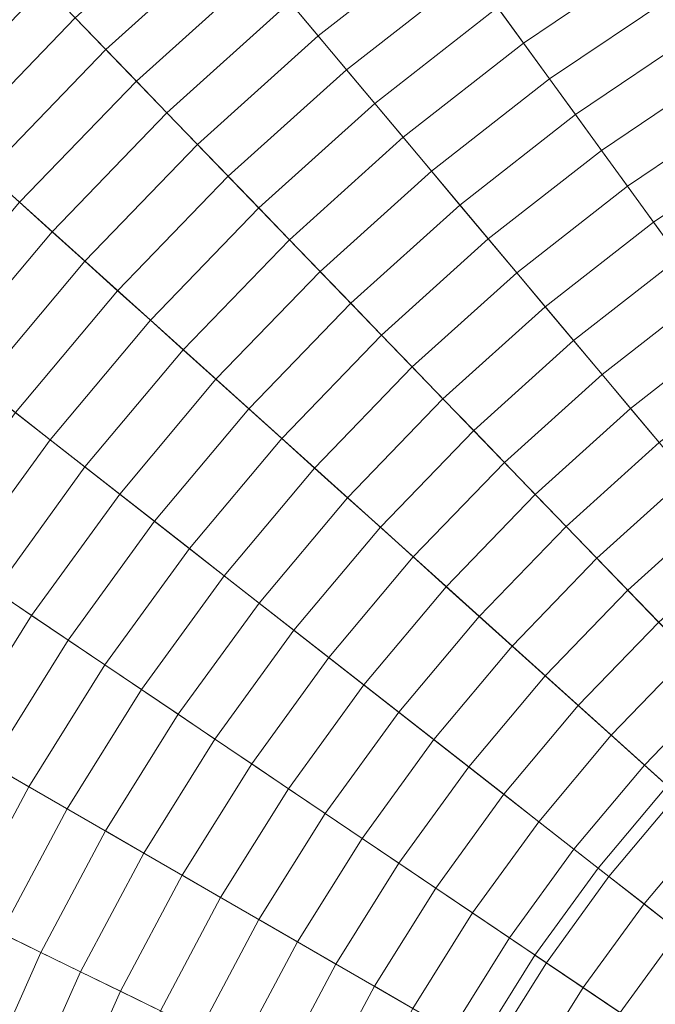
# Model space of a CAD drawing. Header units: centimetres. Extents: x -3.01 to 4.18, y -6.48 to 0.72.
# Tile 250 of 256: x -0.58 to -0.16, y -2.35 to -1.72. Entities that reach past the tile are written whole.
import ezdxf

# ---------------------------------------------------------------- set-up
doc = ezdxf.new("R2010")
doc.units = ezdxf.units.CM
doc.header["$LTSCALE"] = 2.54
doc.layers.add('Lucido design-1', color=7, linetype='Continuous')

# ---------------------------------------------------------------- blocks, each defined once
blk = doc.blocks.new('Gruppo-1')
at = {"color": 142, "linetype": 'Continuous', "lineweight": 9}
for points in [[(-0.15636, -2.21215, -14.60843), (-0.2012, -2.26558, -14.60843), (0.58636, -2.8809, -14.60843), (-0.15636, -2.21215, -14.60843)], [(-0.15636, -2.21215, -13.70118), (-0.2012, -2.26558, -13.70118), (-0.2012, -2.26558, -14.60843), (-0.15636, -2.21215, -14.60843), (-0.15636, -2.21215, -13.70118)], [(0.58636, -2.8809, -13.70118), (-0.2012, -2.26558, -13.70118), (-0.15636, -2.21215, -13.70118), (0.58636, -2.8809, -13.70118)], [(-0.2012, -2.26558, -14.60843), (-0.24221, -2.32202, -14.60843), (0.58636, -2.8809, -14.60843), (-0.2012, -2.26558, -14.60843)], [(-0.2012, -2.26558, -13.70118), (-0.24221, -2.32202, -13.70118), (-0.24221, -2.32202, -14.60843), (-0.2012, -2.26558, -14.60843), (-0.2012, -2.26558, -13.70118)], [(0.58636, -2.8809, -13.70118), (-0.24221, -2.32202, -13.70118), (-0.2012, -2.26558, -13.70118), (0.58636, -2.8809, -13.70118)], [(-0.24221, -2.32202, -14.60843), (-0.27917, -2.38118, -14.60843), (0.58636, -2.8809, -14.60843), (-0.24221, -2.32202, -14.60843)], [(-0.24221, -2.32202, -13.70118), (-0.27917, -2.38118, -13.70118), (-0.27917, -2.38118, -14.60843), (-0.24221, -2.32202, -14.60843), (-0.24221, -2.32202, -13.70118)], [(0.58636, -2.8809, -13.70118), (-0.27917, -2.38118, -13.70118), (-0.24221, -2.32202, -13.70118), (0.58636, -2.8809, -13.70118)]]:
    blk.add_polyline3d(points, dxfattribs=at)
for points in [[(-0.16184, 0.63909, -13.70234), (-0.40555, 0.57832, -13.70234), (0.58577, -2.87882, -13.70234), (0.58591, -2.87878, -13.70234)], [(-0.40555, 0.57832, -13.70234), (-0.64444, 0.5007, -13.70234), (0.58562, -2.87887, -13.70234), (0.58577, -2.87882, -13.70234)], [(-0.64444, 0.5007, -13.70234), (-0.87733, 0.40661, -13.70234), (0.58548, -2.87892, -13.70234), (0.58562, -2.87887, -13.70234)], [(-0.87733, 0.40661, -13.70234), (-1.10309, 0.2965, -13.70234), (0.58535, -2.87899, -13.70234), (0.58548, -2.87892, -13.70234)], [(-1.10309, 0.2965, -13.70234), (-1.32062, 0.17091, -13.70234), (0.58522, -2.87906, -13.70234), (0.58535, -2.87899, -13.70234)], [(-1.32062, 0.17091, -13.70234), (-1.52886, 0.03045, -13.70234), (0.58509, -2.87915, -13.70234), (0.58522, -2.87906, -13.70234)], [(-1.52886, 0.03045, -13.70234), (-1.72679, -0.12419, -13.70234), (0.58497, -2.87924, -13.70234), (0.58509, -2.87915, -13.70234)], [(-1.72679, -0.12419, -13.70234), (-1.91345, -0.29226, -13.70234), (0.58486, -2.87934, -13.70234), (0.58497, -2.87924, -13.70234)], [(-1.91345, -0.29226, -13.70234), (-2.08794, -0.47295, -13.70234), (0.58475, -2.87945, -13.70234), (0.58486, -2.87934, -13.70234)], [(-2.08794, -0.47295, -13.70234), (-2.24939, -0.66536, -13.70234), (0.58466, -2.87957, -13.70234), (0.58475, -2.87945, -13.70234)], [(-2.24939, -0.66536, -13.70234), (-2.39704, -0.86857, -13.70234), (0.58457, -2.87969, -13.70234), (0.58466, -2.87957, -13.70234)], [(-2.39704, -0.86857, -13.70234), (-2.53014, -1.08159, -13.70234), (0.58449, -2.87982, -13.70234), (0.58457, -2.87969, -13.70234)], [(-2.53014, -1.08159, -13.70234), (-2.64806, -1.30336, -13.70234), (0.58442, -2.87995, -13.70234), (0.58449, -2.87982, -13.70234)], [(-2.64806, -1.30336, -13.70234), (-2.75023, -1.53283, -13.70234), (0.58436, -2.88009, -13.70234), (0.58442, -2.87995, -13.70234)], [(-2.75023, -1.53283, -13.70234), (-2.83614, -1.76886, -13.70234), (0.58431, -2.88023, -13.70234), (0.58436, -2.88009, -13.70234)], [(-0.43812, -1.65997, -12.77612), (-0.52079, -1.73441, -12.77612), (-0.54061, -1.71389, -12.78226), (-0.45645, -1.63812, -12.78226)], [(-0.30009, -1.6608, -12.75827), (-0.38304, -1.72561, -12.75827), (-0.40141, -1.70371, -12.76412), (-0.31689, -1.63768, -12.76412)], [(-0.16732, -1.67476, -12.74133), (-0.24962, -1.73027, -12.74133), (-0.26645, -1.7071, -12.74688), (-0.1825, -1.65047, -12.74688)], [(-0.41977, -1.68183, -12.77007), (-0.50097, -1.75494, -12.77007), (-0.52079, -1.73441, -12.77612), (-0.43812, -1.65997, -12.77612)], [(-0.28328, -1.68394, -12.75253), (-0.36465, -1.74752, -12.75253), (-0.38304, -1.72561, -12.75827), (-0.30009, -1.6608, -12.75827)], [(-0.5604, -1.69339, -12.7885), (-0.64045, -1.77628, -12.7885), (-0.66161, -1.75722, -12.79485), (-0.58019, -1.6729, -12.79485)], [(-0.15213, -1.69907, -12.73588), (-0.23277, -1.75346, -12.73588), (-0.24962, -1.73027, -12.74133), (-0.16732, -1.67476, -12.74133)], [(-0.40141, -1.70371, -12.76412), (-0.48112, -1.77548, -12.76412), (-0.50097, -1.75494, -12.77007), (-0.41977, -1.68183, -12.77007)], [(-0.26645, -1.7071, -12.74688), (-0.34626, -1.76945, -12.74688), (-0.36465, -1.74752, -12.75253), (-0.28328, -1.68394, -12.75253)], [(-0.54061, -1.71389, -12.78226), (-0.61927, -1.79535, -12.78226), (-0.64045, -1.77628, -12.7885), (-0.5604, -1.69339, -12.7885)], [(-0.13693, -1.72339, -12.73052), (-0.21591, -1.77667, -12.73052), (-0.23277, -1.75346, -12.73588), (-0.15213, -1.69907, -12.73588)], [(-0.38304, -1.72561, -12.75827), (-0.46127, -1.79605, -12.75827), (-0.48112, -1.77548, -12.76412), (-0.40141, -1.70371, -12.76412)], [(-0.24962, -1.73027, -12.74133), (-0.32784, -1.79139, -12.74133), (-0.34626, -1.76945, -12.74688), (-0.26645, -1.7071, -12.74688)], [(-0.52079, -1.73441, -12.77612), (-0.59807, -1.81443, -12.77612), (-0.61927, -1.79535, -12.78226), (-0.54061, -1.71389, -12.78226)], [(-0.12172, -1.74773, -12.72527), (-0.19904, -1.79988, -12.72527), (-0.21591, -1.77667, -12.73052), (-0.13693, -1.72339, -12.73052)], [(-0.36465, -1.74752, -12.75253), (-0.4414, -1.81662, -12.75253), (-0.46127, -1.79605, -12.75827), (-0.38304, -1.72561, -12.75827)], [(-0.23277, -1.75346, -12.73588), (-0.30942, -1.81335, -12.73588), (-0.32784, -1.79139, -12.74133), (-0.24962, -1.73027, -12.74133)], [(-0.50097, -1.75494, -12.77007), (-0.57686, -1.83353, -12.77007), (-0.59807, -1.81443, -12.77612), (-0.52079, -1.73441, -12.77612)], [(-0.34626, -1.76945, -12.74688), (-0.42151, -1.83721, -12.74688), (-0.4414, -1.81662, -12.75253), (-0.36465, -1.74752, -12.75253)], [(-0.1065, -1.77208, -12.72012), (-0.18216, -1.82312, -12.72012), (-0.19904, -1.79988, -12.72527), (-0.12172, -1.74773, -12.72527)], [(-0.48112, -1.77548, -12.76412), (-0.55563, -1.85264, -12.76412), (-0.57686, -1.83353, -12.77007), (-0.50097, -1.75494, -12.77007)], [(-0.21591, -1.77667, -12.73052), (-0.29098, -1.83532, -12.73052), (-0.30942, -1.81335, -12.73588), (-0.23277, -1.75346, -12.73588)], [(-2.83614, -1.76886, -13.70234), (-2.90537, -2.01031, -13.70234), (0.58426, -2.88038, -13.70234), (0.58431, -2.88023, -13.70234)], [(-0.32784, -1.79139, -12.74133), (-0.40162, -1.85782, -12.74133), (-0.42151, -1.83721, -12.74688), (-0.34626, -1.76945, -12.74688)], [(-0.46127, -1.79605, -12.75827), (-0.53439, -1.87177, -12.75827), (-0.55563, -1.85264, -12.76412), (-0.48112, -1.77548, -12.76412)], [(-0.09128, -1.79645, -12.71507), (-0.16527, -1.84636, -12.71507), (-0.18216, -1.82312, -12.72012), (-0.1065, -1.77208, -12.72012)], [(-0.19904, -1.79988, -12.72527), (-0.27254, -1.8573, -12.72527), (-0.29098, -1.83532, -12.73052), (-0.21591, -1.77667, -12.73052)], [(-0.30942, -1.81335, -12.73588), (-0.38171, -1.87844, -12.73588), (-0.40162, -1.85782, -12.74133), (-0.32784, -1.79139, -12.74133)], [(-0.4414, -1.81662, -12.75253), (-0.51313, -1.89091, -12.75253), (-0.53439, -1.87177, -12.75827), (-0.46127, -1.79605, -12.75827)], [(-0.18216, -1.82312, -12.72012), (-0.25408, -1.8793, -12.72012), (-0.27254, -1.8573, -12.72527), (-0.19904, -1.79988, -12.72527)], [(-0.07604, -1.82084, -12.71011), (-0.14837, -1.86963, -12.71011), (-0.16527, -1.84636, -12.71507), (-0.09128, -1.79645, -12.71507)], [(-0.29098, -1.83532, -12.73052), (-0.36178, -1.89907, -12.73052), (-0.38171, -1.87844, -12.73588), (-0.30942, -1.81335, -12.73588)], [(-0.42151, -1.83721, -12.74688), (-0.49186, -1.91006, -12.74688), (-0.51313, -1.89091, -12.75253), (-0.4414, -1.81662, -12.75253)], [(-0.16527, -1.84636, -12.71507), (-0.23561, -1.90132, -12.71507), (-0.25408, -1.8793, -12.72012), (-0.18216, -1.82312, -12.72012)], [(-0.55563, -1.85264, -12.76412), (-0.62458, -1.93481, -12.76412), (-0.64709, -1.91722, -12.77007), (-0.57686, -1.83353, -12.77007)], [(-0.40162, -1.85782, -12.74133), (-0.47058, -1.92923, -12.74133), (-0.49186, -1.91006, -12.74688), (-0.42151, -1.83721, -12.74688)], [(-0.27254, -1.8573, -12.72527), (-0.34185, -1.91971, -12.72527), (-0.36178, -1.89907, -12.73052), (-0.29098, -1.83532, -12.73052)], [(-0.14837, -1.86963, -12.71011), (-0.21712, -1.92334, -12.71011), (-0.23561, -1.90132, -12.71507), (-0.16527, -1.84636, -12.71507)], [(-0.53439, -1.87177, -12.75827), (-0.60205, -1.95241, -12.75827), (-0.62458, -1.93481, -12.76412), (-0.55563, -1.85264, -12.76412)], [(-0.38171, -1.87844, -12.73588), (-0.44928, -1.94841, -12.73588), (-0.47058, -1.92923, -12.74133), (-0.40162, -1.85782, -12.74133)], [(-0.25408, -1.8793, -12.72012), (-0.3219, -1.94037, -12.72012), (-0.34185, -1.91971, -12.72527), (-0.27254, -1.8573, -12.72527)], [(-0.51313, -1.89091, -12.75253), (-0.57951, -1.97002, -12.75253), (-0.60205, -1.95241, -12.75827), (-0.53439, -1.87177, -12.75827)], [(-0.13146, -1.8929, -12.70526), (-0.19863, -1.94538, -12.70526), (-0.21712, -1.92334, -12.71011), (-0.14837, -1.86963, -12.71011)], [(-0.36178, -1.89907, -12.73052), (-0.42796, -1.9676, -12.73052), (-0.44928, -1.94841, -12.73588), (-0.38171, -1.87844, -12.73588)], [(-0.23561, -1.90132, -12.71507), (-0.30194, -1.96104, -12.71507), (-0.3219, -1.94037, -12.72012), (-0.25408, -1.8793, -12.72012)], [(-0.49186, -1.91006, -12.74688), (-0.55696, -1.98764, -12.74688), (-0.57951, -1.97002, -12.75253), (-0.51313, -1.89091, -12.75253)], [(-0.11454, -1.91619, -12.70051), (-0.18013, -1.96743, -12.70051), (-0.19863, -1.94538, -12.70526), (-0.13146, -1.8929, -12.70526)], [(-0.34185, -1.91971, -12.72527), (-0.40663, -1.9868, -12.72527), (-0.42796, -1.9676, -12.73052), (-0.36178, -1.89907, -12.73052)], [(-0.21712, -1.92334, -12.71011), (-0.28196, -1.98172, -12.71011), (-0.30194, -1.96104, -12.71507), (-0.23561, -1.90132, -12.71507)], [(-0.47058, -1.92923, -12.74133), (-0.53439, -2.00527, -12.74133), (-0.55696, -1.98764, -12.74688), (-0.49186, -1.91006, -12.74688)], [(-0.09761, -1.93949, -12.69585), (-0.16161, -1.9895, -12.69585), (-0.18013, -1.96743, -12.70051), (-0.11454, -1.91619, -12.70051)], [(-0.3219, -1.94037, -12.72012), (-0.38529, -2.00602, -12.72012), (-0.40663, -1.9868, -12.72527), (-0.34185, -1.91971, -12.72527)], [(-0.44928, -1.94841, -12.73588), (-0.5118, -2.02292, -12.73588), (-0.53439, -2.00527, -12.74133), (-0.47058, -1.92923, -12.74133)], [(-0.19863, -1.94538, -12.70526), (-0.26198, -2.00242, -12.70526), (-0.28196, -1.98172, -12.71011), (-0.21712, -1.92334, -12.71011)], [(-0.30194, -1.96104, -12.71507), (-0.36394, -2.02524, -12.71507), (-0.38529, -2.00602, -12.72012), (-0.3219, -1.94037, -12.72012)], [(-0.42796, -1.9676, -12.73052), (-0.4892, -2.04058, -12.73052), (-0.5118, -2.02292, -12.73588), (-0.44928, -1.94841, -12.73588)], [(-0.18013, -1.96743, -12.70051), (-0.24198, -2.02312, -12.70051), (-0.26198, -2.00242, -12.70526), (-0.19863, -1.94538, -12.70526)], [(-0.28196, -1.98172, -12.71011), (-0.34257, -2.04448, -12.71011), (-0.36394, -2.02524, -12.71507), (-0.30194, -1.96104, -12.71507)], [(-0.40663, -1.9868, -12.72527), (-0.46658, -2.05825, -12.72527), (-0.4892, -2.04058, -12.73052), (-0.42796, -1.9676, -12.73052)], [(-0.16161, -1.9895, -12.69585), (-0.22197, -2.04384, -12.69585), (-0.24198, -2.02312, -12.70051), (-0.18013, -1.96743, -12.70051)], [(-0.55696, -1.98764, -12.74688), (-0.61648, -2.06957, -12.74688), (-0.64021, -2.05356, -12.75253), (-0.57951, -1.97002, -12.75253)], [(-0.38529, -2.00602, -12.72012), (-0.44395, -2.07593, -12.72012), (-0.46658, -2.05825, -12.72527), (-0.40663, -1.9868, -12.72527)], [(-0.26198, -2.00242, -12.70526), (-0.32119, -2.06373, -12.70526), (-0.34257, -2.04448, -12.71011), (-0.28196, -1.98172, -12.71011)], [(-0.53439, -2.00527, -12.74133), (-0.59274, -2.08559, -12.74133), (-0.61648, -2.06957, -12.74688), (-0.55696, -1.98764, -12.74688)], [(-0.14309, -2.01157, -12.6913), (-0.20195, -2.06457, -12.6913), (-0.22197, -2.04384, -12.69585), (-0.16161, -1.9895, -12.69585)], [(-0.5118, -2.02292, -12.73588), (-0.56898, -2.10161, -12.73588), (-0.59274, -2.08559, -12.74133), (-0.53439, -2.00527, -12.74133)], [(-0.36394, -2.02524, -12.71507), (-0.42131, -2.09362, -12.71507), (-0.44395, -2.07593, -12.72012), (-0.38529, -2.00602, -12.72012)], [(-0.24198, -2.02312, -12.70051), (-0.2998, -2.083, -12.70051), (-0.32119, -2.06373, -12.70526), (-0.26198, -2.00242, -12.70526)], [(-2.90537, -2.01031, -13.70234), (-2.95759, -2.256, -13.70234), (0.58423, -2.88052, -13.70234), (0.58426, -2.88038, -13.70234)], [(-0.12456, -2.03366, -12.68685), (-0.18192, -2.08531, -12.68685), (-0.20195, -2.06457, -12.6913), (-0.14309, -2.01157, -12.6913)], [(-0.4892, -2.04058, -12.73052), (-0.5452, -2.11765, -12.73052), (-0.56898, -2.10161, -12.73588), (-0.5118, -2.02292, -12.73588)], [(-0.34257, -2.04448, -12.71011), (-0.39865, -2.11132, -12.71011), (-0.42131, -2.09362, -12.71507), (-0.36394, -2.02524, -12.71507)], [(-0.22197, -2.04384, -12.69585), (-0.27839, -2.10227, -12.69585), (-0.2998, -2.083, -12.70051), (-0.24198, -2.02312, -12.70051)], [(-0.10601, -2.05576, -12.68249), (-0.16188, -2.10607, -12.68249), (-0.18192, -2.08531, -12.68685), (-0.12456, -2.03366, -12.68685)], [(-0.46658, -2.05825, -12.72527), (-0.5214, -2.1337, -12.72527), (-0.5452, -2.11765, -12.73052), (-0.4892, -2.04058, -12.73052)], [(-0.32119, -2.06373, -12.70526), (-0.37598, -2.12903, -12.70526), (-0.39865, -2.11132, -12.71011), (-0.34257, -2.04448, -12.71011)], [(-0.20195, -2.06457, -12.6913), (-0.25698, -2.12155, -12.6913), (-0.27839, -2.10227, -12.69585), (-0.22197, -2.04384, -12.69585)], [(-0.44395, -2.07593, -12.72012), (-0.4976, -2.14976, -12.72012), (-0.5214, -2.1337, -12.72527), (-0.46658, -2.05825, -12.72527)], [(-0.2998, -2.083, -12.70051), (-0.3533, -2.14675, -12.70051), (-0.37598, -2.12903, -12.70526), (-0.32119, -2.06373, -12.70526)], [(-0.18192, -2.08531, -12.68685), (-0.23555, -2.14085, -12.68685), (-0.25698, -2.12155, -12.6913), (-0.20195, -2.06457, -12.6913)], [(-0.42131, -2.09362, -12.71507), (-0.47377, -2.16583, -12.71507), (-0.4976, -2.14976, -12.72012), (-0.44395, -2.07593, -12.72012)], [(-0.27839, -2.10227, -12.69585), (-0.3306, -2.16449, -12.69585), (-0.3533, -2.14675, -12.70051), (-0.2998, -2.083, -12.70051)], [(-0.56898, -2.10161, -12.73588), (-0.62052, -2.1841, -12.73588), (-0.64534, -2.16977, -12.74133), (-0.59274, -2.08559, -12.74133)], [(-0.16188, -2.10607, -12.68249), (-0.21411, -2.16015, -12.68249), (-0.23555, -2.14085, -12.68685), (-0.18192, -2.08531, -12.68685)], [(-0.39865, -2.11132, -12.71011), (-0.44994, -2.18191, -12.71011), (-0.47377, -2.16583, -12.71507), (-0.42131, -2.09362, -12.71507)], [(-0.5452, -2.11765, -12.73052), (-0.59568, -2.19844, -12.73052), (-0.62052, -2.1841, -12.73588), (-0.56898, -2.10161, -12.73588)], [(-0.25698, -2.12155, -12.6913), (-0.30789, -2.18223, -12.6913), (-0.3306, -2.16449, -12.69585), (-0.27839, -2.10227, -12.69585)], [(-0.14183, -2.12683, -12.67824), (-0.19266, -2.17946, -12.67824), (-0.21411, -2.16015, -12.68249), (-0.16188, -2.10607, -12.68249)], [(-0.37598, -2.12903, -12.70526), (-0.42609, -2.19799, -12.70526), (-0.44994, -2.18191, -12.71011), (-0.39865, -2.11132, -12.71011)], [(-0.5214, -2.1337, -12.72527), (-0.57083, -2.21279, -12.72527), (-0.59568, -2.19844, -12.73052), (-0.5452, -2.11765, -12.73052)], [(-0.23555, -2.14085, -12.68685), (-0.28517, -2.19998, -12.68685), (-0.30789, -2.18223, -12.6913), (-0.25698, -2.12155, -12.6913)], [(-0.12177, -2.1476, -12.67409), (-0.1712, -2.19879, -12.67409), (-0.19266, -2.17946, -12.67824), (-0.14183, -2.12683, -12.67824)], [(-0.4976, -2.14976, -12.72012), (-0.54596, -2.22715, -12.72012), (-0.57083, -2.21279, -12.72527), (-0.5214, -2.1337, -12.72527)], [(-0.3533, -2.14675, -12.70051), (-0.40222, -2.21409, -12.70051), (-0.42609, -2.19799, -12.70526), (-0.37598, -2.12903, -12.70526)], [(-0.3306, -2.16449, -12.69585), (-0.37834, -2.2302, -12.69585), (-0.40222, -2.21409, -12.70051), (-0.3533, -2.14675, -12.70051)], [(-0.21411, -2.16015, -12.68249), (-0.26244, -2.21774, -12.68249), (-0.28517, -2.19998, -12.68685), (-0.23555, -2.14085, -12.68685)], [(-0.47377, -2.16583, -12.71507), (-0.52107, -2.24152, -12.71507), (-0.54596, -2.22715, -12.72012), (-0.4976, -2.14976, -12.72012)], [(-0.1017, -2.16839, -12.67003), (-0.14973, -2.21812, -12.67003), (-0.1712, -2.19879, -12.67409), (-0.12177, -2.1476, -12.67409)], [(-0.44994, -2.18191, -12.71011), (-0.49617, -2.2559, -12.71011), (-0.52107, -2.24152, -12.71507), (-0.47377, -2.16583, -12.71507)], [(-0.30789, -2.18223, -12.6913), (-0.35445, -2.24631, -12.6913), (-0.37834, -2.2302, -12.69585), (-0.3306, -2.16449, -12.69585)], [(-0.19266, -2.17946, -12.67824), (-0.23969, -2.23551, -12.67824), (-0.26244, -2.21774, -12.68249), (-0.21411, -2.16015, -12.68249)], [(-0.42609, -2.19799, -12.70526), (-0.47126, -2.27028, -12.70526), (-0.49617, -2.2559, -12.71011), (-0.44994, -2.18191, -12.71011)], [(-0.28517, -2.19998, -12.68685), (-0.33055, -2.26244, -12.68685), (-0.35445, -2.24631, -12.6913), (-0.30789, -2.18223, -12.6913)], [(-0.1712, -2.19879, -12.67409), (-0.21694, -2.25329, -12.67409), (-0.23969, -2.23551, -12.67824), (-0.19266, -2.17946, -12.67824)], [(-0.40222, -2.21409, -12.70051), (-0.44633, -2.28467, -12.70051), (-0.47126, -2.27028, -12.70526), (-0.42609, -2.19799, -12.70526)], [(-0.57083, -2.21279, -12.72527), (-0.61461, -2.29514, -12.72527), (-0.64041, -2.28256, -12.73052), (-0.59568, -2.19844, -12.73052)], [(-0.26244, -2.21774, -12.68249), (-0.30663, -2.27857, -12.68249), (-0.33055, -2.26244, -12.68685), (-0.28517, -2.19998, -12.68685)], [(-0.14973, -2.21812, -12.67003), (-0.19417, -2.27108, -12.67003), (-0.21694, -2.25329, -12.67409), (-0.1712, -2.19879, -12.67409)], [(-0.54596, -2.22715, -12.72012), (-0.5888, -2.30773, -12.72012), (-0.61461, -2.29514, -12.72527), (-0.57083, -2.21279, -12.72527)], [(-0.37834, -2.2302, -12.69585), (-0.42138, -2.29908, -12.69585), (-0.44633, -2.28467, -12.70051), (-0.40222, -2.21409, -12.70051)], [(-0.23969, -2.23551, -12.67824), (-0.2827, -2.29471, -12.67824), (-0.30663, -2.27857, -12.68249), (-0.26244, -2.21774, -12.68249)], [(-0.12825, -2.23746, -12.66608), (-0.17139, -2.28888, -12.66608), (-0.19417, -2.27108, -12.67003), (-0.14973, -2.21812, -12.67003)], [(-0.52107, -2.24152, -12.71507), (-0.56298, -2.32033, -12.71507), (-0.5888, -2.30773, -12.72012), (-0.54596, -2.22715, -12.72012)], [(-0.35445, -2.24631, -12.6913), (-0.39643, -2.31349, -12.6913), (-0.42138, -2.29908, -12.69585), (-0.37834, -2.2302, -12.69585)], [(-0.21694, -2.25329, -12.67409), (-0.25876, -2.31086, -12.67409), (-0.2827, -2.29471, -12.67824), (-0.23969, -2.23551, -12.67824)], [(-0.49617, -2.2559, -12.71011), (-0.53713, -2.33293, -12.71011), (-0.56298, -2.32033, -12.71507), (-0.52107, -2.24152, -12.71507)], [(-0.10675, -2.25681, -12.66223), (-0.1486, -2.30668, -12.66223), (-0.17139, -2.28888, -12.66608), (-0.12825, -2.23746, -12.66608)], [(-0.33055, -2.26244, -12.68685), (-0.37146, -2.3279, -12.68685), (-0.39643, -2.31349, -12.6913), (-0.35445, -2.24631, -12.6913)], [(-0.19417, -2.27108, -12.67003), (-0.23481, -2.32701, -12.67003), (-0.25876, -2.31086, -12.67409), (-0.21694, -2.25329, -12.67409)], [(-2.95759, -2.256, -13.70234), (-2.99255, -2.50474, -13.70234), (0.58421, -2.88067, -13.70234), (0.58423, -2.88052, -13.70234)], [(-0.47126, -2.27028, -12.70526), (-0.51128, -2.34555, -12.70526), (-0.53713, -2.33293, -12.71011), (-0.49617, -2.2559, -12.71011)], [(-0.30663, -2.27857, -12.68249), (-0.34647, -2.34233, -12.68249), (-0.37146, -2.3279, -12.68685), (-0.33055, -2.26244, -12.68685)], [(-0.44633, -2.28467, -12.70051), (-0.4854, -2.35816, -12.70051), (-0.51128, -2.34555, -12.70526), (-0.47126, -2.27028, -12.70526)], [(-0.17139, -2.28888, -12.66608), (-0.21084, -2.34318, -12.66608), (-0.23481, -2.32701, -12.67003), (-0.19417, -2.27108, -12.67003)], [(-0.2827, -2.29471, -12.67824), (-0.32147, -2.35676, -12.67824), (-0.34647, -2.34233, -12.68249), (-0.30663, -2.27857, -12.68249)], [(-0.42138, -2.29908, -12.69585), (-0.45952, -2.37079, -12.69585), (-0.4854, -2.35816, -12.70051), (-0.44633, -2.28467, -12.70051)], [(-0.1486, -2.30668, -12.66223), (-0.18686, -2.35935, -12.66223), (-0.21084, -2.34318, -12.66608), (-0.17139, -2.28888, -12.66608)], [(-0.39643, -2.31349, -12.6913), (-0.43361, -2.38342, -12.6913), (-0.45952, -2.37079, -12.69585), (-0.42138, -2.29908, -12.69585)], [(-0.25876, -2.31086, -12.67409), (-0.29646, -2.3712, -12.67409), (-0.32147, -2.35676, -12.67824), (-0.2827, -2.29471, -12.67824)], [(-0.56298, -2.32033, -12.71507), (-0.59928, -2.40187, -12.71507), (-0.62592, -2.3911, -12.72012), (-0.5888, -2.30773, -12.72012)], [(-0.23481, -2.32701, -12.67003), (-0.27144, -2.38565, -12.67003), (-0.29646, -2.3712, -12.67409), (-0.25876, -2.31086, -12.67409)], [(-0.1258, -2.3245, -12.65847), (-0.16288, -2.37553, -12.65847), (-0.18686, -2.35935, -12.66223), (-0.1486, -2.30668, -12.66223)], [(-0.37146, -2.3279, -12.68685), (-0.4077, -2.39606, -12.68685), (-0.43361, -2.38342, -12.6913), (-0.39643, -2.31349, -12.6913)], [(-0.53713, -2.33293, -12.71011), (-0.57262, -2.41264, -12.71011), (-0.59928, -2.40187, -12.71507), (-0.56298, -2.32033, -12.71507)], [(-0.34647, -2.34233, -12.68249), (-0.38177, -2.40871, -12.68249), (-0.4077, -2.39606, -12.68685), (-0.37146, -2.3279, -12.68685)], [(-0.21084, -2.34318, -12.66608), (-0.24641, -2.4001, -12.66608), (-0.27144, -2.38565, -12.67003), (-0.23481, -2.32701, -12.67003)], [(-0.51128, -2.34555, -12.70526), (-0.54595, -2.42342, -12.70526), (-0.57262, -2.41264, -12.71011), (-0.53713, -2.33293, -12.71011)], [(-0.32147, -2.35676, -12.67824), (-0.35582, -2.42136, -12.67824), (-0.38177, -2.40871, -12.68249), (-0.34647, -2.34233, -12.68249)], [(-0.18686, -2.35935, -12.66223), (-0.22136, -2.41456, -12.66223), (-0.24641, -2.4001, -12.66608), (-0.21084, -2.34318, -12.66608)], [(-0.4854, -2.35816, -12.70051), (-0.51926, -2.4342, -12.70051), (-0.54595, -2.42342, -12.70526), (-0.51128, -2.34555, -12.70526)]]:
    blk.add_3dface(points, dxfattribs=at)

msp = doc.modelspace()

# ---------------------------------------------------------------- block references
at = {"layer": 'Lucido design-1', "color": 7}
msp.add_blockref('Gruppo-1', (0, 0), dxfattribs=at)

doc.saveas('drawing.dxf')
